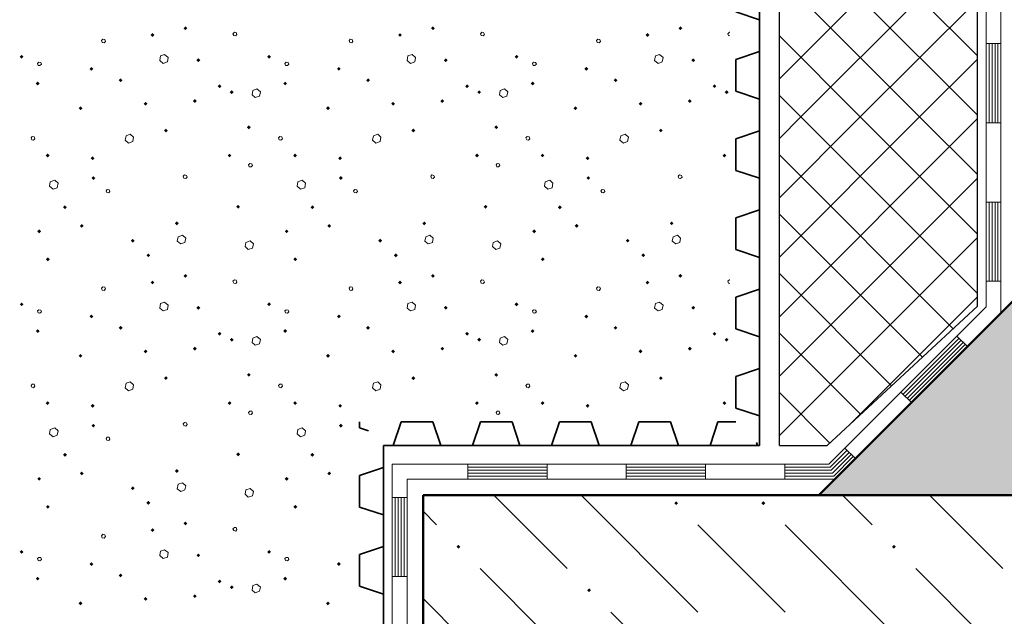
# Model space of a CAD drawing. Header units: millimetres. Extents: x 0 to 42000, y 0 to 29700.
# Tile 8 of 19: x 27903 to 31219, y 16631 to 18639. Entities that reach past the tile are written whole.
import ezdxf

# ---------------------------------------------------------------- set-up
doc = ezdxf.new("R2010")
doc.units = ezdxf.units.MM
for name, color, linetype, lineweight in [('Standard', 7, 'Continuous', 25), ('Стена_ кирп кладка силик нес', 8, 'Continuous', 70), ('Фундаменты общие', 7, 'Continuous', 25)]:
    doc.layers.add(name, color=color, linetype=linetype, lineweight=lineweight)

msp = doc.modelspace()

# ---------------------------------------------------------------- hatches: boundary and pattern name
at = {"layer": 'Standard', "linetype": 'Continuous', "lineweight": 13, "transparency": 33554687}
for points in [[(30114, 17005.3), (30107.5, 17011.8), (30114, 17018.3), (30120.5, 17011.8)], [(30407.4, 17005.3), (30400.9, 17011.8), (30407.4, 17018.3), (30413.9, 17011.8)], [(29380.7, 16858.6), (29374.2, 16865.1), (29380.7, 16871.6), (29387.2, 16865.1)], [(30847.4, 16858.6), (30840.9, 16865.1), (30847.4, 16871.6), (30853.9, 16865.1)], [(29820.7, 16712), (29814.2, 16718.5), (29820.7, 16725), (29827.2, 16718.5)]]:
    msp.add_hatch(color=7, dxfattribs=at).paths.add_polyline_path(points, flags=16)
at = {"layer": 'Стена_ кирп кладка силик нес', "linetype": 'Continuous', "lineweight": 13, "transparency": 33554687}
for points in [[(28455, 18610.1), (28461.5, 18616.6), (28468, 18610.1), (28461.5, 18603.6)], [(29288.4, 18610.1), (29294.9, 18616.6), (29301.4, 18610.1), (29294.9, 18603.6)], [(30121.7, 18610.1), (30128.2, 18616.6), (30134.7, 18610.1), (30128.2, 18603.6)], [(28344.2, 18587.6), (28350.7, 18594.1), (28357.2, 18587.6), (28350.7, 18581.1)], [(29177.5, 18587.6), (29184, 18594.1), (29190.5, 18587.6), (29184, 18581.1)], [(30010.9, 18587.6), (30017.4, 18594.1), (30023.9, 18587.6), (30017.4, 18581.1)], [(27903.4, 18514.3), (27909.9, 18520.8), (27916.4, 18514.3), (27909.9, 18507.8)], [(28498.4, 18502.6), (28504.9, 18509.1), (28511.4, 18502.6), (28504.9, 18496.1)], [(28736.7, 18514.3), (28743.2, 18520.8), (28749.7, 18514.3), (28743.2, 18507.8)], [(29331.7, 18502.6), (29338.2, 18509.1), (29344.7, 18502.6), (29338.2, 18496.1)], [(29570, 18514.3), (29576.5, 18520.8), (29583, 18514.3), (29576.5, 18507.8)], [(30165, 18502.6), (30171.5, 18509.1), (30178, 18502.6), (30171.5, 18496.1)], [(28138.4, 18473.5), (28144.9, 18480), (28151.4, 18473.5), (28144.9, 18467)], [(28971.7, 18473.5), (28978.2, 18480), (28984.7, 18473.5), (28978.2, 18467)], [(29805, 18473.5), (29811.5, 18480), (29818, 18473.5), (29811.5, 18467)], [(28236.7, 18435.1), (28243.2, 18441.6), (28249.7, 18435.1), (28243.2, 18428.6)], [(29070, 18435.1), (29076.5, 18441.6), (29083, 18435.1), (29076.5, 18428.6)], [(29903.4, 18435.1), (29909.9, 18441.6), (29916.4, 18435.1), (29909.9, 18428.6)], [(27957.5, 18424.3), (27964, 18430.8), (27970.5, 18424.3), (27964, 18417.8)], [(28570, 18415.1), (28576.5, 18421.6), (28583, 18415.1), (28576.5, 18408.6)], [(28790.9, 18424.3), (28797.4, 18430.8), (28803.9, 18424.3), (28797.4, 18417.8)], [(29403.4, 18415.1), (29409.9, 18421.6), (29416.4, 18415.1), (29409.9, 18408.6)], [(29624.2, 18424.3), (29630.7, 18430.8), (29637.2, 18424.3), (29630.7, 18417.8)], [(30236.7, 18415.1), (30243.2, 18421.6), (30249.7, 18415.1), (30243.2, 18408.6)], [(28486.7, 18365.1), (28493.2, 18371.6), (28499.7, 18365.1), (28493.2, 18358.6)], [(28610.9, 18395.1), (28617.4, 18401.6), (28623.9, 18395.1), (28617.4, 18388.6)], [(29320, 18365.1), (29326.5, 18371.6), (29333, 18365.1), (29326.5, 18358.6)], [(29444.2, 18395.1), (29450.7, 18401.6), (29457.2, 18395.1), (29450.7, 18388.6)], [(30153.4, 18365.1), (30159.9, 18371.6), (30166.4, 18365.1), (30159.9, 18358.6)], [(30277.5, 18395.1), (30284, 18401.6), (30290.5, 18395.1), (30284, 18388.6)], [(28101.7, 18341), (28108.2, 18347.5), (28114.7, 18341), (28108.2, 18334.5)], [(28320.9, 18356), (28327.4, 18362.5), (28333.9, 18356), (28327.4, 18349.5)], [(28935, 18341), (28941.5, 18347.5), (28948, 18341), (28941.5, 18334.5)], [(29154.2, 18356), (29160.7, 18362.5), (29167.2, 18356), (29160.7, 18349.5)], [(29768.4, 18341), (29774.9, 18347.5), (29781.4, 18341), (29774.9, 18334.5)], [(29987.5, 18356), (29994, 18362.5), (30000.5, 18356), (29994, 18349.5)], [(28389.2, 18266), (28395.7, 18272.5), (28402.2, 18266), (28395.7, 18259.5)], [(28668.4, 18276.8), (28674.9, 18283.3), (28681.4, 18276.8), (28674.9, 18270.3)], [(29222.5, 18266), (29229, 18272.5), (29235.5, 18266), (29229, 18259.5)], [(29501.7, 18276.8), (29508.2, 18283.3), (29514.7, 18276.8), (29508.2, 18270.3)], [(30055.9, 18266), (30062.4, 18272.5), (30068.9, 18266), (30062.4, 18259.5)], [(27990.9, 18181.8), (27997.4, 18188.3), (28003.9, 18181.8), (27997.4, 18175.3)], [(28142.5, 18172.6), (28149, 18179.1), (28155.5, 18172.6), (28149, 18166.1)], [(28603.4, 18181.8), (28609.9, 18188.3), (28616.4, 18181.8), (28609.9, 18175.3)], [(28824.2, 18181.8), (28830.7, 18188.3), (28837.2, 18181.8), (28830.7, 18175.3)], [(28975.9, 18172.6), (28982.4, 18179.1), (28988.9, 18172.6), (28982.4, 18166.1)], [(29436.7, 18181.8), (29443.2, 18188.3), (29449.7, 18181.8), (29443.2, 18175.3)], [(29657.5, 18181.8), (29664, 18188.3), (29670.5, 18181.8), (29664, 18175.3)], [(29809.2, 18172.6), (29815.7, 18179.1), (29822.2, 18172.6), (29815.7, 18166.1)], [(30270, 18181.8), (30276.5, 18188.3), (30283, 18181.8), (30276.5, 18175.3)], [(28145, 18106), (28151.5, 18112.5), (28158, 18106), (28151.5, 18099.5)], [(28978.4, 18106), (28984.9, 18112.5), (28991.4, 18106), (28984.9, 18099.5)], [(29811.7, 18106), (29818.2, 18112.5), (29824.7, 18106), (29818.2, 18099.5)], [(28049.2, 18007.6), (28055.7, 18014.1), (28062.2, 18007.6), (28055.7, 18001.1)], [(28632.5, 18009.3), (28639, 18015.8), (28645.5, 18009.3), (28639, 18002.8)], [(28882.5, 18007.6), (28889, 18014.1), (28895.5, 18007.6), (28889, 18001.1)], [(29465.9, 18009.3), (29472.4, 18015.8), (29478.9, 18009.3), (29472.4, 18002.8)], [(29715.9, 18007.6), (29722.4, 18014.1), (29728.9, 18007.6), (29722.4, 18001.1)], [(28105.9, 17945.1), (28112.4, 17951.6), (28118.9, 17945.1), (28112.4, 17938.6)], [(28425.9, 17953.5), (28432.4, 17960), (28438.9, 17953.5), (28432.4, 17947)], [(28939.2, 17945.1), (28945.7, 17951.6), (28952.2, 17945.1), (28945.7, 17938.6)], [(29259.2, 17953.5), (29265.7, 17960), (29272.2, 17953.5), (29265.7, 17947)], [(29772.5, 17945.1), (29779, 17951.6), (29785.5, 17945.1), (29779, 17938.6)], [(30092.5, 17953.5), (30099, 17960), (30105.5, 17953.5), (30099, 17947)], [(27962.5, 17926.8), (27969, 17933.3), (27975.5, 17926.8), (27969, 17920.3)], [(28795.9, 17926.8), (28802.4, 17933.3), (28808.9, 17926.8), (28802.4, 17920.3)], [(29629.2, 17926.8), (29635.7, 17933.3), (29642.2, 17926.8), (29635.7, 17920.3)], [(28277.5, 17895.1), (28284, 17901.6), (28290.5, 17895.1), (28284, 17888.6)], [(29110.9, 17895.1), (29117.4, 17901.6), (29123.9, 17895.1), (29117.4, 17888.6)], [(29944.2, 17895.1), (29950.7, 17901.6), (29957.2, 17895.1), (29950.7, 17888.6)], [(27991.7, 17832.6), (27998.2, 17839.1), (28004.7, 17832.6), (27998.2, 17826.1)], [(28330, 17846), (28336.5, 17852.5), (28343, 17846), (28336.5, 17839.5)], [(28825, 17832.6), (28831.5, 17839.1), (28838, 17832.6), (28831.5, 17826.1)], [(29163.4, 17846), (29169.9, 17852.5), (29176.4, 17846), (29169.9, 17839.5)], [(29658.4, 17832.6), (29664.9, 17839.1), (29671.4, 17832.6), (29664.9, 17826.1)], [(29996.7, 17846), (30003.2, 17852.5), (30009.7, 17846), (30003.2, 17839.5)], [(28455, 17776.8), (28461.5, 17783.3), (28468, 17776.8), (28461.5, 17770.3)], [(29288.4, 17776.8), (29294.9, 17783.3), (29301.4, 17776.8), (29294.9, 17770.3)], [(30121.7, 17776.8), (30128.2, 17783.3), (30134.7, 17776.8), (30128.2, 17770.3)], [(28344.2, 17754.3), (28350.7, 17760.8), (28357.2, 17754.3), (28350.7, 17747.8)], [(29177.5, 17754.3), (29184, 17760.8), (29190.5, 17754.3), (29184, 17747.8)], [(30010.9, 17754.3), (30017.4, 17760.8), (30023.9, 17754.3), (30017.4, 17747.8)], [(27903.4, 17681), (27909.9, 17687.5), (27916.4, 17681), (27909.9, 17674.5)], [(28498.4, 17669.3), (28504.9, 17675.8), (28511.4, 17669.3), (28504.9, 17662.8)], [(28736.7, 17681), (28743.2, 17687.5), (28749.7, 17681), (28743.2, 17674.5)], [(29331.7, 17669.3), (29338.2, 17675.8), (29344.7, 17669.3), (29338.2, 17662.8)], [(29570, 17681), (29576.5, 17687.5), (29583, 17681), (29576.5, 17674.5)], [(30165, 17669.3), (30171.5, 17675.8), (30178, 17669.3), (30171.5, 17662.8)], [(28138.4, 17640.1), (28144.9, 17646.6), (28151.4, 17640.1), (28144.9, 17633.6)], [(28971.7, 17640.1), (28978.2, 17646.6), (28984.7, 17640.1), (28978.2, 17633.6)], [(29805, 17640.1), (29811.5, 17646.6), (29818, 17640.1), (29811.5, 17633.6)], [(28236.7, 17601.8), (28243.2, 17608.3), (28249.7, 17601.8), (28243.2, 17595.3)], [(29070, 17601.8), (29076.5, 17608.3), (29083, 17601.8), (29076.5, 17595.3)], [(29903.4, 17601.8), (29909.9, 17608.3), (29916.4, 17601.8), (29909.9, 17595.3)], [(27957.5, 17591), (27964, 17597.5), (27970.5, 17591), (27964, 17584.5)], [(28570, 17581.8), (28576.5, 17588.3), (28583, 17581.8), (28576.5, 17575.3)], [(28790.9, 17591), (28797.4, 17597.5), (28803.9, 17591), (28797.4, 17584.5)], [(29403.4, 17581.8), (29409.9, 17588.3), (29416.4, 17581.8), (29409.9, 17575.3)], [(29624.2, 17591), (29630.7, 17597.5), (29637.2, 17591), (29630.7, 17584.5)], [(30236.7, 17581.8), (30243.2, 17588.3), (30249.7, 17581.8), (30243.2, 17575.3)], [(28610.9, 17561.8), (28617.4, 17568.3), (28623.9, 17561.8), (28617.4, 17555.3)], [(29444.2, 17561.8), (29450.7, 17568.3), (29457.2, 17561.8), (29450.7, 17555.3)], [(30277.5, 17561.8), (30284, 17568.3), (30290.5, 17561.8), (30284, 17555.3)], [(28101.7, 17507.6), (28108.2, 17514.1), (28114.7, 17507.6), (28108.2, 17501.1)], [(28320.9, 17522.6), (28327.4, 17529.1), (28333.9, 17522.6), (28327.4, 17516.1)], [(28486.7, 17531.8), (28493.2, 17538.3), (28499.7, 17531.8), (28493.2, 17525.3)], [(28935, 17507.6), (28941.5, 17514.1), (28948, 17507.6), (28941.5, 17501.1)], [(29154.2, 17522.6), (29160.7, 17529.1), (29167.2, 17522.6), (29160.7, 17516.1)], [(29320, 17531.8), (29326.5, 17538.3), (29333, 17531.8), (29326.5, 17525.3)], [(29768.4, 17507.6), (29774.9, 17514.1), (29781.4, 17507.6), (29774.9, 17501.1)], [(29987.5, 17522.6), (29994, 17529.1), (30000.5, 17522.6), (29994, 17516.1)], [(30153.4, 17531.8), (30159.9, 17538.3), (30166.4, 17531.8), (30159.9, 17525.3)], [(28668.4, 17443.5), (28674.9, 17450), (28681.4, 17443.5), (28674.9, 17437)], [(29501.7, 17443.5), (29508.2, 17450), (29514.7, 17443.5), (29508.2, 17437)], [(28389.2, 17432.6), (28395.7, 17439.1), (28402.2, 17432.6), (28395.7, 17426.1)], [(29222.5, 17432.6), (29229, 17439.1), (29235.5, 17432.6), (29229, 17426.1)], [(30055.9, 17432.6), (30062.4, 17439.1), (30068.9, 17432.6), (30062.4, 17426.1)], [(27990.9, 17348.5), (27997.4, 17355), (28003.9, 17348.5), (27997.4, 17342)], [(28142.5, 17339.3), (28149, 17345.8), (28155.5, 17339.3), (28149, 17332.8)], [(28603.4, 17348.5), (28609.9, 17355), (28616.4, 17348.5), (28609.9, 17342)], [(28824.2, 17348.5), (28830.7, 17355), (28837.2, 17348.5), (28830.7, 17342)], [(28975.9, 17339.3), (28982.4, 17345.8), (28988.9, 17339.3), (28982.4, 17332.8)], [(29436.7, 17348.5), (29443.2, 17355), (29449.7, 17348.5), (29443.2, 17342)], [(29657.5, 17348.5), (29664, 17355), (29670.5, 17348.5), (29664, 17342)], [(29809.2, 17339.3), (29815.7, 17345.8), (29822.2, 17339.3), (29815.7, 17332.8)], [(30270, 17348.5), (30276.5, 17355), (30283, 17348.5), (30276.5, 17342)], [(28145, 17272.6), (28151.5, 17279.1), (28158, 17272.6), (28151.5, 17266.1)], [(28978.4, 17272.6), (28984.9, 17279.1), (28991.4, 17272.6), (28984.9, 17266.1)], [(28049.2, 17174.3), (28055.7, 17180.8), (28062.2, 17174.3), (28055.7, 17167.8)], [(28632.5, 17176), (28639, 17182.5), (28645.5, 17176), (28639, 17169.5)], [(28882.5, 17174.3), (28889, 17180.8), (28895.5, 17174.3), (28889, 17167.8)], [(28105.9, 17111.8), (28112.4, 17118.3), (28118.9, 17111.8), (28112.4, 17105.3)], [(28425.9, 17120.1), (28432.4, 17126.6), (28438.9, 17120.1), (28432.4, 17113.6)], [(28939.2, 17111.8), (28945.7, 17118.3), (28952.2, 17111.8), (28945.7, 17105.3)], [(27962.5, 17093.5), (27969, 17100), (27975.5, 17093.5), (27969, 17087)], [(28795.9, 17093.5), (28802.4, 17100), (28808.9, 17093.5), (28802.4, 17087)], [(28277.5, 17061.8), (28284, 17068.3), (28290.5, 17061.8), (28284, 17055.3)], [(28330, 17012.6), (28336.5, 17019.1), (28343, 17012.6), (28336.5, 17006.1)], [(27991.7, 16999.3), (27998.2, 17005.8), (28004.7, 16999.3), (27998.2, 16992.8)], [(28825, 16999.3), (28831.5, 17005.8), (28838, 16999.3), (28831.5, 16992.8)], [(28455, 16943.5), (28461.5, 16950), (28468, 16943.5), (28461.5, 16937)], [(28344.2, 16921), (28350.7, 16927.5), (28357.2, 16921), (28350.7, 16914.5)], [(27903.4, 16847.6), (27909.9, 16854.1), (27916.4, 16847.6), (27909.9, 16841.1)], [(28736.7, 16847.6), (28743.2, 16854.1), (28749.7, 16847.6), (28743.2, 16841.1)], [(28138.4, 16806.8), (28144.9, 16813.3), (28151.4, 16806.8), (28144.9, 16800.3)], [(28498.4, 16836), (28504.9, 16842.5), (28511.4, 16836), (28504.9, 16829.5)], [(28971.7, 16806.8), (28978.2, 16813.3), (28984.7, 16806.8), (28978.2, 16800.3)], [(27957.5, 16757.6), (27964, 16764.1), (27970.5, 16757.6), (27964, 16751.1)], [(28236.7, 16768.5), (28243.2, 16775), (28249.7, 16768.5), (28243.2, 16762)], [(28570, 16748.5), (28576.5, 16755), (28583, 16748.5), (28576.5, 16742)], [(28790.9, 16757.6), (28797.4, 16764.1), (28803.9, 16757.6), (28797.4, 16751.1)], [(28610.9, 16728.5), (28617.4, 16735), (28623.9, 16728.5), (28617.4, 16722)], [(28101.7, 16674.3), (28108.2, 16680.8), (28114.7, 16674.3), (28108.2, 16667.8)], [(28320.9, 16689.3), (28327.4, 16695.8), (28333.9, 16689.3), (28327.4, 16682.8)], [(28486.7, 16698.5), (28493.2, 16705), (28499.7, 16698.5), (28493.2, 16692)], [(28935, 16674.3), (28941.5, 16680.8), (28948, 16674.3), (28941.5, 16667.8)]]:
    msp.add_hatch(color=7, dxfattribs=at).paths.add_polyline_path(points, flags=16)
msp.add_hatch(color=7, dxfattribs=at).paths.add_polyline_path([(31261.6, 17038.8), (31261.6, 17705.4), (30595, 17038.8)])

# ---------------------------------------------------------------- linework, layer by layer
at = {"layer": 'Standard', "color": 7, "linetype": 'Continuous', "lineweight": 35, "transparency": 33554687}
for p, q in [((30395, 20718.5), (30395, 17205.4)), ((30314.9, 18665.2), (30395, 18638.5)), ((30395, 18638.5), (30395, 18531.8)), ((30395, 18531.8), (30314.9, 18505.2)), ((30314.9, 18505.2), (30314.9, 18398.5)), ((30314.9, 18398.5), (30395, 18371.8)), ((30395, 18371.8), (30395, 18265.2)), ((30395, 18265.2), (30314.9, 18238.5)), ((30314.9, 18238.5), (30314.9, 18131.8)), ((30314.9, 18131.8), (30395, 18105.2)), ((30395, 18105.2), (30395, 17998.5)), ((30395, 17998.5), (30314.9, 17971.8)), ((30314.9, 17971.8), (30314.9, 17865.2)), ((30314.9, 17865.2), (30395, 17838.5)), ((30395, 17838.5), (30395, 17731.8)), ((30395, 17731.8), (30314.9, 17705.2)), ((30314.9, 17705.2), (30314.9, 17598.5)), ((30314.9, 17598.5), (30395, 17571.8)), ((30395, 17571.8), (30395, 17465.2)), ((30395, 17465.2), (30314.9, 17438.5)), ((30314.9, 17438.5), (30314.9, 17331.8)), ((30314.9, 17331.8), (30395, 17305.2)), ((29048.2, 17285.4), (29048.2, 17265.3)), ((29188, 17285.4), (29161.4, 17205.4)), ((29294.7, 17285.4), (29188, 17285.4)), ((29321.4, 17205.4), (29294.7, 17285.4)), ((29454.7, 17285.4), (29428, 17205.4)), ((29561.4, 17285.4), (29454.7, 17285.4)), ((29588, 17205.4), (29561.4, 17285.4)), ((29721.4, 17285.4), (29694.7, 17205.4)), ((29828, 17285.4), (29721.4, 17285.4)), ((29854.7, 17205.4), (29828, 17285.4)), ((29988, 17285.4), (29961.4, 17205.4)), ((30094.7, 17285.4), (29988, 17285.4)), ((30121.4, 17205.4), (30094.7, 17285.4)), ((30254.7, 17285.4), (30228, 17205.4)), ((30315, 17285.4), (30254.7, 17285.4)), ((30395, 17305.2), (30395, 17205.4)), ((29048.2, 17265.3), (29078.4, 17255.2)), ((30388, 17205.4), (30384.6, 17215.8)), ((30395, 17205.4), (29128.2, 17205.4)), ((29161.4, 17205.4), (29128.2, 17205.4)), ((29128.2, 17205.4), (29128.2, 16651.9)), ((29128.2, 17205.4), (29128.2, 17131.9)), ((29428, 17205.4), (29321.4, 17205.4)), ((29694.7, 17205.4), (29588, 17205.4)), ((29961.4, 17205.4), (29854.7, 17205.4)), ((30228, 17205.4), (30121.4, 17205.4)), ((30395, 17205.4), (30388, 17205.4)), ((29128.2, 17131.9), (29048.2, 17105.3)), ((29048.2, 17105.3), (29048.2, 16998.6)), ((29048.2, 16998.6), (29128.2, 16971.9)), ((29128.2, 16971.9), (29128.2, 16865.3)), ((29128.2, 16865.3), (29048.2, 16838.6)), ((29048.2, 16838.6), (29048.2, 16731.9)), ((29048.2, 16731.9), (29128.2, 16705.3)), ((29128.2, 16705.3), (29128.2, 16651.9)), ((29128.2, 16651.9), (29128.2, 15156.8)), ((29128.2, 16651.9), (29128.2, 16598.6))]:
    msp.add_line(p, q, dxfattribs=at)
at = {"layer": 'Standard', "color": 9, "linetype": 'Continuous', "lineweight": 13, "transparency": 33554687}
for p, q in [((30461.6, 19184.2), (31128.3, 18517.6)), ((30461.6, 18439.4), (31128.3, 19106.1)), ((30461.6, 18984.2), (31128.3, 18317.6)), ((30534, 18311.8), (31128.3, 18906.1)), ((30461.6, 18784.2), (30934, 18311.8)), ((30734, 18311.8), (31128.3, 18706.1)), ((30461.6, 18584.2), (30734, 18311.8)), ((30934, 18311.8), (31128.3, 18506.1)), ((30461.6, 18384.2), (30534, 18311.8)), ((30461.6, 18239.4), (30534, 18311.8)), ((30461.6, 18039.4), (30734, 18311.8)), ((30461.6, 17839.4), (30934, 18311.8)), ((30461.6, 17639.4), (31128.3, 18306.1)), ((30534, 18311.8), (31128.3, 17717.6)), ((30734, 18311.8), (31128.3, 17917.6)), ((30934, 18311.8), (31128.3, 18117.6)), ((30461.6, 18184.2), (31046.9, 17599)), ((30461.6, 17439.4), (31128.3, 18106.1)), ((30461.6, 17984.2), (30943.1, 17502.7)), ((30461.6, 17239.4), (31128.3, 17906.1)), ((30461.6, 17784.2), (30839.3, 17406.5)), ((30693.3, 17271.1), (31128.3, 17706.1)), ((30461.6, 17584.2), (30735.6, 17310.3)), ((30461.6, 17384.2), (30631.8, 17214.1))]:
    msp.add_line(p, q, dxfattribs=at)
at = {"layer": 'Standard', "color": 7, "linetype": 'Continuous', "lineweight": 18, "transparency": 33554687}
for p, q in [((31157.8, 19091.8), (31157.8, 18558.5)), ((31207.8, 19091.8), (31207.8, 18558.5)), ((31157.8, 18558.5), (31157.8, 18025.2)), ((31157.8, 18558.5), (31207.8, 18558.5)), ((31157.8, 18558.5), (31207.8, 18558.5)), ((31167.8, 18558.5), (31167.8, 18291.8)), ((31177.8, 18558.5), (31177.8, 18291.8)), ((31187.8, 18558.5), (31187.8, 18291.8)), ((31197.8, 18558.5), (31197.8, 18291.8)), ((31207.8, 18558.5), (31207.8, 18025.2)), ((31157.8, 18291.8), (31207.8, 18291.8)), ((31157.8, 18025.2), (31157.8, 17672.3)), ((31157.8, 18025.2), (31207.8, 18025.2)), ((31157.8, 18025.2), (31207.8, 18025.2)), ((31167.8, 18025.2), (31167.8, 17758.5)), ((31177.8, 18025.2), (31177.8, 17758.5)), ((31187.8, 18025.2), (31187.8, 17758.5)), ((31197.8, 18025.2), (31197.8, 17758.5)), ((31207.8, 18025.2), (31207.8, 17651.6)), ((31157.8, 17758.5), (31207.8, 17758.5)), ((31157.8, 17672.3), (31059.5, 17574)), ((31207.8, 17651.6), (31094.8, 17538.6)), ((31059.5, 17574), (30682.3, 17196.9)), ((31059.5, 17574), (31094.8, 17538.6)), ((31059.5, 17574), (31094.8, 17538.6)), ((31066.5, 17566.9), (30878, 17378.3)), ((31073.6, 17559.8), (30885, 17371.3)), ((31080.7, 17552.8), (30892.1, 17364.2)), ((31087.7, 17545.7), (30899.2, 17357.1)), ((31094.8, 17538.6), (30717.7, 17161.5)), ((30870.9, 17385.4), (30906.3, 17350.1)), ((30682.3, 17196.9), (30628.1, 17142.6)), ((30689.4, 17189.8), (30632.2, 17132.6)), ((30696.5, 17182.7), (30636.4, 17122.6)), ((30703.5, 17175.6), (30640.5, 17112.6)), ((30682.3, 17196.9), (30717.7, 17161.5)), ((30682.3, 17196.9), (30717.7, 17161.5)), ((29679.6, 17142.6), (29157.8, 17142.6)), ((29157.8, 17142.6), (29157.8, 17031.1)), ((29412.9, 17142.6), (29412.9, 17092.6)), ((30212.9, 17142.6), (29679.6, 17142.6)), ((29679.6, 17142.6), (29679.6, 17092.6)), ((29679.6, 17142.6), (29679.6, 17092.6)), ((29946.2, 17142.6), (29946.2, 17092.6)), ((30628.1, 17142.6), (30212.9, 17142.6)), ((30212.9, 17142.6), (30212.9, 17092.6)), ((30212.9, 17142.6), (30212.9, 17092.6)), ((30479.6, 17142.6), (30479.6, 17092.6)), ((30710.6, 17168.6), (30644.7, 17102.6)), ((30717.7, 17161.5), (30648.8, 17092.6)), ((29679.6, 17132.6), (29412.9, 17132.6)), ((29679.6, 17122.6), (29412.9, 17122.6)), ((29679.6, 17112.6), (29412.9, 17112.6)), ((30212.9, 17132.6), (29946.2, 17132.6)), ((30212.9, 17122.6), (29946.2, 17122.6)), ((30212.9, 17112.6), (29946.2, 17112.6)), ((30632.2, 17132.6), (30479.6, 17132.6)), ((30636.4, 17122.6), (30479.6, 17122.6)), ((30640.5, 17112.6), (30479.6, 17112.6)), ((29679.6, 17092.6), (29207.8, 17092.6)), ((29207.8, 17092.6), (29207.8, 17031.1)), ((29679.6, 17102.6), (29412.9, 17102.6)), ((30212.9, 17092.6), (29679.6, 17092.6)), ((30212.9, 17102.6), (29946.2, 17102.6)), ((30648.8, 17092.6), (30212.9, 17092.6)), ((30644.7, 17102.6), (30479.6, 17102.6)), ((29157.8, 17031.1), (29157.8, 16497.7)), ((29157.8, 17031.1), (29207.8, 17031.1)), ((29157.8, 17031.1), (29207.8, 17031.1)), ((29167.8, 17031.1), (29167.8, 16764.4)), ((29177.8, 17031.1), (29177.8, 16764.4)), ((29187.8, 17031.1), (29187.8, 16764.4)), ((29197.8, 17031.1), (29197.8, 16764.4)), ((29207.8, 17031.1), (29207.8, 16497.7)), ((29157.8, 16764.4), (29207.8, 16764.4))]:
    msp.add_line(p, q, dxfattribs=at)
at = {"layer": 'Standard', "color": 7, "linetype": 'Continuous', "lineweight": 50, "transparency": 33554687}
for p, q in [((29261.6, 14372.1), (29261.6, 17038.8)), ((29261.6, 17038.8), (30595, 17038.8))]:
    msp.add_line(p, q, dxfattribs=at)
at = {"layer": 'Standard', "color": 253, "linetype": 'Continuous', "lineweight": 13, "true_color": 0xababab, "transparency": 33554687}
for p, q in [((29500.4, 17038.8), (29747.4, 16791.8)), ((29793.7, 17038.8), (30187.4, 16645.1)), ((30673.7, 17038.8), (30774, 16938.5)), ((30967.1, 17038.8), (31214, 16791.8)), ((29261.6, 16984.2), (29307.4, 16938.5)), ((30334, 16791.8), (30187.4, 16938.5)), ((30480.7, 16938.5), (30920.7, 16498.5)), ((29454, 16791.8), (29894, 16351.8)), ((30480.7, 16645.1), (30334, 16791.8)), ((30920.7, 16791.8), (31360.7, 16351.8)), ((29261.6, 16690.9), (29454, 16498.5)), ((30334, 16205.1), (29894, 16645.1))]:
    msp.add_line(p, q, dxfattribs=at)
at = {"layer": 'Standard', "color": 251, "linetype": 'Continuous', "lineweight": 25, "true_color": 0x656565, "transparency": 33554687}
for points in [[(30461.6, 17205.4), (30461.6, 26051.8), (31128.3, 26051.8), (31128.3, 20550.8)], [(30461.6, 17205.4), (30622.5, 17205.4), (31128.3, 17674.4), (31128.3, 26051.8)]]:
    msp.add_lwpolyline(points, dxfattribs=at)
at = {"layer": 'Стена_ кирп кладка силик нес', "color": 253, "linetype": 'Continuous', "lineweight": 13, "true_color": 0xababab, "transparency": 33554687}
for p, q in [((30290.7, 18586), (30294.9, 18584.9)), ((30290.7, 17752.6), (30294.9, 17751.6))]:
    msp.add_line(p, q, dxfattribs=at)
for points in [[(28181.5, 18561.8), (28188.2, 18561), (28192.4, 18566), (28189.9, 18571.8), (28183.2, 18573.5), (28179, 18568.5), (28181.5, 18561.8)], [(28624, 18586), (28630.7, 18584.3), (28634.9, 18589.3), (28632.4, 18596), (28626.5, 18596.8), (28621.5, 18591.8), (28624, 18586)], [(29014.9, 18561.8), (29021.5, 18561), (29025.7, 18566), (29023.2, 18571.8), (29016.5, 18573.5), (29012.4, 18568.5), (29014.9, 18561.8)], [(29457.4, 18586), (29464, 18584.3), (29468.2, 18589.3), (29465.7, 18596), (29459.9, 18596.8), (29454.9, 18591.8), (29457.4, 18586)], [(29848.2, 18561.8), (29854.9, 18561), (29859, 18566), (29856.5, 18571.8), (29849.9, 18573.5), (29845.7, 18568.5), (29848.2, 18561.8)], [(30294.9, 18596.6), (30293.2, 18596.8), (30288.2, 18591.8), (30290.7, 18586)], [(28403.2, 18511.8), (28391.5, 18521.8), (28377.4, 18516.8), (28374.9, 18501.8), (28386.5, 18491.8), (28400.7, 18496.8), (28403.2, 18511.8)], [(29236.5, 18511.8), (29224.9, 18521.8), (29210.7, 18516.8), (29208.2, 18501.8), (29219.9, 18491.8), (29234, 18496.8), (29236.5, 18511.8)], [(30069.9, 18511.8), (30058.2, 18521.8), (30044, 18516.8), (30041.5, 18501.8), (30053.2, 18491.8), (30067.4, 18496.8), (30069.9, 18511.8)], [(27965.7, 18485.1), (27971.5, 18484.3), (27976.5, 18489.3), (27974, 18495.1), (27967.4, 18496), (27963.2, 18491.8), (27965.7, 18485.1)], [(28799, 18485.1), (28804.9, 18484.3), (28809.9, 18489.3), (28807.4, 18495.1), (28800.7, 18496), (28796.5, 18491.8), (28799, 18485.1)], [(29632.4, 18485.1), (29638.2, 18484.3), (29643.2, 18489.3), (29640.7, 18495.1), (29634, 18496), (29629.9, 18491.8), (29632.4, 18485.1)], [(28714, 18396), (28702.4, 18406), (28688.2, 18401), (28685.7, 18386), (28696.5, 18376.8), (28710.7, 18381.8), (28714, 18396)], [(29547.4, 18396), (29535.7, 18406), (29521.5, 18401), (29519, 18386), (29529.9, 18376.8), (29544, 18381.8), (29547.4, 18396)], [(27944, 18235.1), (27949.9, 18233.5), (27954.9, 18238.5), (27952.4, 18245.1), (27945.7, 18246), (27941.5, 18241), (27944, 18235.1)], [(28286.5, 18243.5), (28275.7, 18253.5), (28261.5, 18248.5), (28258.2, 18233.5), (28269.9, 18223.5), (28284, 18228.5), (28286.5, 18243.5)], [(28777.4, 18235.1), (28783.2, 18233.5), (28788.2, 18238.5), (28785.7, 18245.1), (28779, 18246), (28774.9, 18241), (28777.4, 18235.1)], [(29119.9, 18243.5), (29109, 18253.5), (29094.9, 18248.5), (29091.5, 18233.5), (29103.2, 18223.5), (29117.4, 18228.5), (29119.9, 18243.5)], [(29610.7, 18235.1), (29616.5, 18233.5), (29621.5, 18238.5), (29619, 18245.1), (29612.4, 18246), (29608.2, 18241), (29610.7, 18235.1)], [(29953.2, 18243.5), (29942.4, 18253.5), (29928.2, 18248.5), (29924.9, 18233.5), (29936.5, 18223.5), (29950.7, 18228.5), (29953.2, 18243.5)], [(28676.5, 18144.3), (28682.4, 18143.5), (28687.4, 18148.5), (28684.9, 18154.3), (28678.2, 18155.1), (28674, 18150.1), (28676.5, 18144.3)], [(29509.9, 18144.3), (29515.7, 18143.5), (29520.7, 18148.5), (29518.2, 18154.3), (29511.5, 18155.1), (29507.4, 18150.1), (29509.9, 18144.3)], [(28456.5, 18106), (28462.4, 18104.3), (28467.4, 18109.3), (28464.9, 18115.1), (28458.2, 18116.8), (28454, 18111.8), (28456.5, 18106)], [(29289.9, 18106), (29295.7, 18104.3), (29300.7, 18109.3), (29298.2, 18115.1), (29291.5, 18116.8), (29287.4, 18111.8), (29289.9, 18106)], [(30123.2, 18106), (30129, 18104.3), (30134, 18109.3), (30131.5, 18115.1), (30124.9, 18116.8), (30120.7, 18111.8), (30123.2, 18106)], [(28032.4, 18088.5), (28021.5, 18098.5), (28006.5, 18093.5), (28004, 18078.5), (28015.7, 18068.5), (28029.9, 18073.5), (28032.4, 18088.5)], [(28865.7, 18088.5), (28854.9, 18098.5), (28839.9, 18093.5), (28837.4, 18078.5), (28849, 18068.5), (28863.2, 18073.5), (28865.7, 18088.5)], [(29699, 18088.5), (29688.2, 18098.5), (29673.2, 18093.5), (29670.7, 18078.5), (29682.4, 18068.5), (29696.5, 18073.5), (29699, 18088.5)], [(28196.5, 18056.8), (28203.2, 18056), (28207.4, 18061), (28204.9, 18066.8), (28198.2, 18067.6), (28194, 18062.6), (28196.5, 18056.8)], [(29029.9, 18056.8), (29036.5, 18056), (29040.7, 18061), (29038.2, 18066.8), (29031.5, 18067.6), (29027.4, 18062.6), (29029.9, 18056.8)], [(29863.2, 18056.8), (29869.9, 18056), (29874, 18061), (29871.5, 18066.8), (29864.9, 18067.6), (29860.7, 18062.6), (29863.2, 18056.8)], [(28462.4, 17903.5), (28451.5, 17913.5), (28437.4, 17908.5), (28434, 17893.5), (28445.7, 17884.3), (28459.9, 17889.3), (28462.4, 17903.5)], [(29295.7, 17903.5), (29284.9, 17913.5), (29270.7, 17908.5), (29267.4, 17893.5), (29279, 17884.3), (29293.2, 17889.3), (29295.7, 17903.5)], [(30129, 17903.5), (30118.2, 17913.5), (30104, 17908.5), (30100.7, 17893.5), (30112.4, 17884.3), (30126.5, 17889.3), (30129, 17903.5)], [(28690.7, 17884.3), (28679, 17894.3), (28664.9, 17889.3), (28662.4, 17875.1), (28673.2, 17865.1), (28687.4, 17870.1), (28690.7, 17884.3)], [(29524, 17884.3), (29512.4, 17894.3), (29498.2, 17889.3), (29495.7, 17875.1), (29506.5, 17865.1), (29520.7, 17870.1), (29524, 17884.3)], [(28181.5, 17728.5), (28188.2, 17727.6), (28192.4, 17732.6), (28189.9, 17738.5), (28183.2, 17740.1), (28179, 17735.1), (28181.5, 17728.5)], [(28624, 17752.6), (28630.7, 17751), (28634.9, 17756), (28632.4, 17762.6), (28626.5, 17763.5), (28621.5, 17758.5), (28624, 17752.6)], [(29014.9, 17728.5), (29021.5, 17727.6), (29025.7, 17732.6), (29023.2, 17738.5), (29016.5, 17740.1), (29012.4, 17735.1), (29014.9, 17728.5)], [(29457.4, 17752.6), (29464, 17751), (29468.2, 17756), (29465.7, 17762.6), (29459.9, 17763.5), (29454.9, 17758.5), (29457.4, 17752.6)], [(29848.2, 17728.5), (29854.9, 17727.6), (29859, 17732.6), (29856.5, 17738.5), (29849.9, 17740.1), (29845.7, 17735.1), (29848.2, 17728.5)], [(30294.9, 17763.2), (30293.2, 17763.5), (30288.2, 17758.5), (30290.7, 17752.6)], [(28403.2, 17678.5), (28391.5, 17688.5), (28377.4, 17683.5), (28374.9, 17668.5), (28386.5, 17658.5), (28400.7, 17663.5), (28403.2, 17678.5)], [(29236.5, 17678.5), (29224.9, 17688.5), (29210.7, 17683.5), (29208.2, 17668.5), (29219.9, 17658.5), (29234, 17663.5), (29236.5, 17678.5)], [(30069.9, 17678.5), (30058.2, 17688.5), (30044, 17683.5), (30041.5, 17668.5), (30053.2, 17658.5), (30067.4, 17663.5), (30069.9, 17678.5)], [(27965.7, 17651.8), (27971.5, 17651), (27976.5, 17656), (27974, 17661.8), (27967.4, 17662.6), (27963.2, 17658.5), (27965.7, 17651.8)], [(28799, 17651.8), (28804.9, 17651), (28809.9, 17656), (28807.4, 17661.8), (28800.7, 17662.6), (28796.5, 17658.5), (28799, 17651.8)], [(29632.4, 17651.8), (29638.2, 17651), (29643.2, 17656), (29640.7, 17661.8), (29634, 17662.6), (29629.9, 17658.5), (29632.4, 17651.8)], [(28714, 17562.6), (28702.4, 17572.6), (28688.2, 17567.6), (28685.7, 17552.6), (28696.5, 17543.5), (28710.7, 17548.5), (28714, 17562.6)], [(29547.4, 17562.6), (29535.7, 17572.6), (29521.5, 17567.6), (29519, 17552.6), (29529.9, 17543.5), (29544, 17548.5), (29547.4, 17562.6)], [(27944, 17401.8), (27949.9, 17400.1), (27954.9, 17405.1), (27952.4, 17411.8), (27945.7, 17412.6), (27941.5, 17407.6), (27944, 17401.8)], [(28286.5, 17410.1), (28275.7, 17420.1), (28261.5, 17415.1), (28258.2, 17400.1), (28269.9, 17390.1), (28284, 17395.1), (28286.5, 17410.1)], [(28777.4, 17401.8), (28783.2, 17400.1), (28788.2, 17405.1), (28785.7, 17411.8), (28779, 17412.6), (28774.9, 17407.6), (28777.4, 17401.8)], [(29119.9, 17410.1), (29109, 17420.1), (29094.9, 17415.1), (29091.5, 17400.1), (29103.2, 17390.1), (29117.4, 17395.1), (29119.9, 17410.1)], [(29610.7, 17401.8), (29616.5, 17400.1), (29621.5, 17405.1), (29619, 17411.8), (29612.4, 17412.6), (29608.2, 17407.6), (29610.7, 17401.8)], [(29953.2, 17410.1), (29942.4, 17420.1), (29928.2, 17415.1), (29924.9, 17400.1), (29936.5, 17390.1), (29950.7, 17395.1), (29953.2, 17410.1)], [(28676.5, 17311), (28682.4, 17310.1), (28687.4, 17315.1), (28684.9, 17321), (28678.2, 17321.8), (28674, 17316.8), (28676.5, 17311)], [(29509.9, 17311), (29515.7, 17310.1), (29520.7, 17315.1), (29518.2, 17321), (29511.5, 17321.8), (29507.4, 17316.8), (29509.9, 17311)], [(28456.5, 17272.6), (28462.4, 17271), (28467.4, 17276), (28464.9, 17281.8), (28458.2, 17283.5), (28454, 17278.5), (28456.5, 17272.6)], [(28032.4, 17255.1), (28021.5, 17265.1), (28006.5, 17260.1), (28004, 17245.1), (28015.7, 17235.1), (28029.9, 17240.1), (28032.4, 17255.1)], [(28865.7, 17255.1), (28854.9, 17265.1), (28839.9, 17260.1), (28837.4, 17245.1), (28849, 17235.1), (28863.2, 17240.1), (28865.7, 17255.1)], [(28196.5, 17223.5), (28203.2, 17222.6), (28207.4, 17227.6), (28204.9, 17233.5), (28198.2, 17234.3), (28194, 17229.3), (28196.5, 17223.5)], [(28462.4, 17070.1), (28451.5, 17080.1), (28437.4, 17075.1), (28434, 17060.1), (28445.7, 17051), (28459.9, 17056), (28462.4, 17070.1)], [(28690.7, 17051), (28679, 17061), (28664.9, 17056), (28662.4, 17041.8), (28673.2, 17031.8), (28687.4, 17036.8), (28690.7, 17051)], [(28624, 16919.3), (28630.7, 16917.6), (28634.9, 16922.6), (28632.4, 16929.3), (28626.5, 16930.1), (28621.5, 16925.1), (28624, 16919.3)], [(28181.5, 16895.1), (28188.2, 16894.3), (28192.4, 16899.3), (28189.9, 16905.1), (28183.2, 16906.8), (28179, 16901.8), (28181.5, 16895.1)], [(28403.2, 16845.1), (28391.5, 16855.1), (28377.4, 16850.1), (28374.9, 16835.1), (28386.5, 16825.1), (28400.7, 16830.1), (28403.2, 16845.1)], [(27965.7, 16818.5), (27971.5, 16817.6), (27976.5, 16822.6), (27974, 16828.5), (27967.4, 16829.3), (27963.2, 16825.1), (27965.7, 16818.5)], [(28799, 16818.5), (28804.9, 16817.6), (28809.9, 16822.6), (28807.4, 16828.5), (28800.7, 16829.3), (28796.5, 16825.1), (28799, 16818.5)], [(28714, 16729.3), (28702.4, 16739.3), (28688.2, 16734.3), (28685.7, 16719.3), (28696.5, 16710.1), (28710.7, 16715.1), (28714, 16729.3)]]:
    msp.add_lwpolyline(points, dxfattribs=at)
at = {"layer": 'Фундаменты общие', "color": 7, "linetype": 'Continuous', "lineweight": 50, "transparency": 33554687}
msp.add_lwpolyline([(31261.6, 17038.8), (30595, 17038.8), (31261.6, 17705.4), (31261.6, 17038.8), (30595, 17038.8)], dxfattribs=at)

doc.saveas('drawing.dxf')
